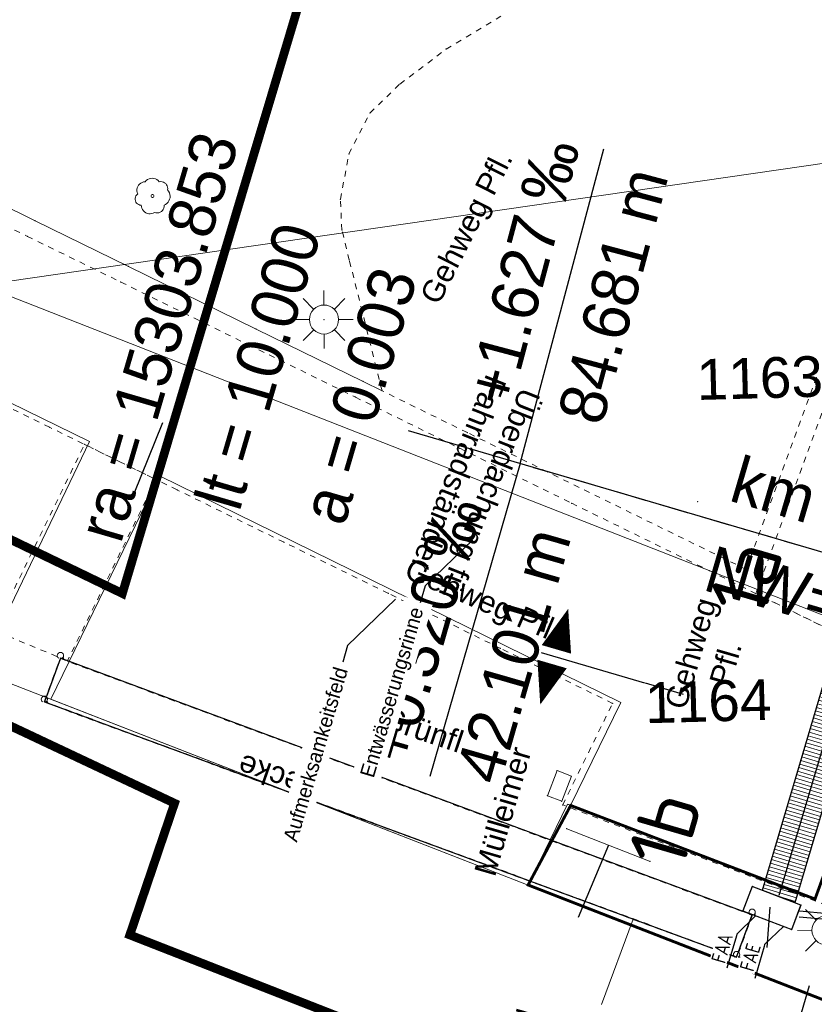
# Model space of a CAD drawing. Header units: millimetres. Extents: x -191 to 81095, y -508122 to 28741.
# Tile 89 of 255: x 4987 to 5001, y 10030 to 10047. Entities that reach past the tile are written whole.
import ezdxf
from ezdxf import colors
from ezdxf.entities.mleader import LeaderData, LeaderLine
from ezdxf.enums import TextEntityAlignment as Align
from ezdxf.math import Vec2, Vec3

# ---------------------------------------------------------------- set-up
doc = ezdxf.new("R2010")
doc.units = ezdxf.units.MM
for name, pattern in [('240620_Dorsten Achse$0$STRICHLINIE', [0.75, 0.5, -0.25]), ('ACAD_ISO10W100', [18, 12, -3, 0, -3]), ('AUSGEZOGEN', [2, 1, 1]), ('DASHED', [19.05, 12.7, -6.35]), ('Marx-Verm$0$1', [0]), ('Marx-Verm$0$15', [0]), ('Marx-Verm$0$3', [0.26, 0.11, -0.15]), ('Marx-Verm$0$4', [0.36, 0.16, -0.2]), ('STRICHPUNKTX2', [50.8, 25.4, -12.7, 0, -12.7]), ('VE22-087 DB - VST Hervest-Dorsten ALK VA2736$0$1', [0]), ('VERDECKT2', [4.7625, 3.175, -1.5875])]:
    doc.linetypes.add(name, pattern=pattern)
doc.layers.get('0').update_dxf_attribs({"color": 251})
for name, color, linetype, lineweight in [('240620_Dorsten Achse$0$EB-62273R-TS-FUSS', 250, '240620_Dorsten Achse$0$STRICHLINIE', 25), ('240620_Dorsten Achse$0$EB-62273R-TS-LIN', 250, 'Continuous', 25), ('240620_Dorsten Achse$0$EB-62273R-TS-TXT-025', 250, 'Continuous', 25), ('Marx-Verm$0$BStrasse-txt', 251, 'Marx-Verm$0$1', 25), ('Marx-Verm$0$BTopogrf', 251, 'Marx-Verm$0$1', 18), ('Marx-Verm$0$L_B-Bstg', 251, 'Marx-Verm$0$1', 18), ('Marx-Verm$0$L_BStrasse', 251, 'Marx-Verm$0$1', 18), ('Marx-Verm$0$L_BTopogrf', 251, 'Marx-Verm$0$1', 18), ('Marx-Verm$0$L_Hecke', 251, 'Marx-Verm$0$1', 18), ('Marx-Verm$0$S_B-Bstg', 251, 'Marx-Verm$0$1', 18), ('Marx-Verm$0$S_BBauwerk', 251, 'Marx-Verm$0$1', 18), ('Marx-Verm$0$S_BStrasse', 251, 'Marx-Verm$0$1', 18), ('Marx-Verm$0$S_BTopogrf', 251, 'Marx-Verm$0$1', 18), ('TTK-P-Treppe oben', 12, 'Continuous', 25), ('VE22-087 DB - VST Hervest-Dorsten ALK VA2736$0$AX_Bahnverkehr', 7, 'VE22-087 DB - VST Hervest-Dorsten ALK VA2736$0$1', 18), ('VE22-087 DB - VST Hervest-Dorsten ALK VA2736$0$AX_Flurstueck', 9, 'VE22-087 DB - VST Hervest-Dorsten ALK VA2736$0$1', 18), ('VE22-087 DB - VST Hervest-Dorsten ALK VA2736$0$AX_Platz', 7, 'VE22-087 DB - VST Hervest-Dorsten ALK VA2736$0$1', 18), ('VE22-087 DB - VST Hervest-Dorsten ALK VA2736$0$AX_Vegetationsmerkmal', 7, 'VE22-087 DB - VST Hervest-Dorsten ALK VA2736$0$1', 18)]:
    doc.layers.add(name, color=color, linetype=linetype, lineweight=lineweight)
doc.layers.add('B.E.P. KTB', color=1, linetype='DASHED', true_color=0xff0000)
for name, color, linetype in [('TTK-DB-Grenze', 110, 'AUSGEZOGEN'), ('TTK-P-Blindenleitsystem unten', 42, 'Continuous'), ('TTK-P-Entwässerung unten', 160, 'AUSGEZOGEN'), ('TTK-Schnittlinien', 3, 'Continuous'), ('TTK-Schnittlinien 100', 3, 'Continuous'), ('XREF ALK Kataster', 251, 'Continuous'), ('XREF Nachvermessung', 7, 'Continuous'), ('XYYY_61100---_Allgemeine Ausstattung', 7, 'Continuous')]:
    doc.layers.add(name, color=color, linetype=linetype)
doc.layers.add('TTK-P-Planfeststellungsgrenze 100', color=7, linetype='VERDECKT2', lineweight=50, true_color=0x000000)
doc.styles.add('240620_Dorsten Achse$0$PROVI', font='PROVI.SHX')
doc.styles.add('AKG DIN 6776', font='AKG_DIN67.TTF')
doc.styles.add('iso', font='isocpeur.ttf')
doc.styles.add('ISOCP', font='ISOCP.SHX', dxfattribs={"width": 0.9})
doc.styles.add('Marx-Verm$0$Standard', font='arial.ttf')
doc.styles.add('VE22-087 DB - VST Hervest-Dorsten ALK VA2736$0$0', font='arial.ttf')
doc.dimstyles.new('TTK', dxfattribs={"dimtxt": 2.5, "dimasz": 2.5, "dimexe": 3.5, "dimexo": 0.1, "dimgap": 1, "dimtad": 1, "dimzin": 0, "dimtxsty": 'AKG DIN 6776', "dimblk": 'OBLIQUE', "dimcen": -0.09, "dimdle": 3, "dimclrd": 256, "dimclre": 256, "dimclrt": 256, "dimadec": 3, "dimazin": 0, "dimtfac": 1, "dimtofl": 0, "dimtmove": 0, "dimatfit": 3, "dimldrblk": 'OBLIQUE', "dimfxl": 7, "dimfxlon": 1, "dimtolj": 1, "dimtzin": 0, "dimlwd": -1, "dimlwe": -1, "dimarcsym": 0})

# ---------------------------------------------------------------- blocks, each defined once
blk = doc.blocks.new('VE22-087 DB - VST Hervest-Dorsten ALK VA2736')
at = {"layer": 'VE22-087 DB - VST Hervest-Dorsten ALK VA2736$0$AX_Flurstueck', "linetype": 'VE22-087 DB - VST Hervest-Dorsten ALK VA2736$0$1', "lineweight": 13, "ltscale": 0.5}
for points in [[(4954.47, 10069.008, 0), (4954.418, 10066.257, 0), (4954.155, 10047.532, 0), (4954.151, 10046.621, 0), (4974.361, 10046.397, 0), (4976.879, 10045.932, 0), (4986.613, 10042.127, 0), (5013.134, 10045.965, 0), (5015.042, 10052.162, 0), (4985.674, 10052.474, 0), (4980.053, 10053.618, 0), (4974.387, 10056.893, 0), (4959.144, 10068.968, 0)], [(5013.134, 10045.965, 0), (4986.613, 10042.127, 0), (5002.505, 10035.892, 0), (5003.021, 10037.315, 0), (5004.886, 10036.705, 0), (5006.648, 10042.553, 0), (5007.167, 10043.447, 0), (5007.881, 10044.141, 0), (5008.721, 10044.683, 0), (5009.653, 10045.1, 0), (5013.103, 10045.869, 0)], [(4986.613, 10042.127, 0), (4980.487, 10041.232, 0), (4985.251, 10035.998, 0), (4996.006, 10031.812, 0), (4996.682, 10033.201, 0), (5000.937, 10031.57, 0), (5002.505, 10035.892, 0)]]:
    blk.add_polyline3d(points, close=True, dxfattribs=at)
for points in [[(5028.921, 10045.946, 0), (5023.592, 10046.001, 0), (5019.829, 10046.04, 0), (5014.547, 10046.094, 0), (5014.054, 10046.099, 0), (5013.134, 10045.965, 0), (5013.103, 10045.869, 0), (5009.653, 10045.1, 0), (5008.721, 10044.683, 0), (5007.881, 10044.141, 0), (5007.167, 10043.447, 0), (5006.648, 10042.553, 0), (5004.886, 10036.705, 0), (5004.415, 10035.142, 0), (5002.505, 10035.892, 0), (5000.937, 10031.57, 0), (4996.682, 10033.201, 0), (4996.006, 10031.812, 0), (5001.64, 10029.619, 0), (4996.984, 10014.411, 0), (4995.413, 10009.282, 0), (4990.717, 9993.941, 0)], [(4969.96, 9970.944, 0), (4976.72, 9984.593, 0), (4978.885, 9987.472, 0), (4981.445, 9989.864, 0), (4985.47, 9991.158, 0), (4990.717, 9993.941, 0), (4995.413, 10009.282, 0), (4996.984, 10014.411, 0), (5001.64, 10029.619, 0), (4996.006, 10031.812, 0), (4985.251, 10035.998, 0), (4982.373, 10033.908, 0), (4967.407, 10023.037, 0), (4974.966, 10012.861, 0), (4974.039, 10009.677, 0), (4972.263, 10003.721, 0), (4973.65, 10003.29, 0), (4971.391, 9995.428, 0), (4969.306, 9991.388, 0), (4967.445, 9987.782, 0), (4967.674, 9987.659, 0), (4957.352, 9968.122, 0)]]:
    blk.add_polyline3d(points, dxfattribs=at)
at = {"layer": 'VE22-087 DB - VST Hervest-Dorsten ALK VA2736$0$AX_Vegetationsmerkmal', "color": 7, "linetype": 'VE22-087 DB - VST Hervest-Dorsten ALK VA2736$0$1', "lineweight": 13, "ltscale": 0.5}
for points in [[(4976.59, 10044.475, 0), (4976.586, 10044.154, 0), (4976.536, 10040.681, 0), (4976.649, 10040.679, 0), (4985.251, 10035.998, 0), (4986.57, 10035.485, 0), (4988.469, 10039.437, 0), (4983.805, 10041.717, 0), (4980.876, 10043.149, 0), (4979.133, 10044.001, 0), (4978.519, 10044.252, 0), (4977.54, 10044.389, 0)], [(4989.674, 10038.846, 0), (4987.802, 10035.005, 0), (4996.006, 10031.812, 0), (4996.682, 10033.201, 0), (4996.738, 10033.179, 0), (4997.601, 10034.951, 0)]]:
    blk.add_polyline3d(points, close=True, dxfattribs=at)
at = {"layer": 'VE22-087 DB - VST Hervest-Dorsten ALK VA2736$0$AX_Flurstueck', "char_height": 0.7, "attachment_point": 2, "rotation": 1.5895, "style": 'VE22-087 DB - VST Hervest-Dorsten ALK VA2736$0$0', "bg_fill": 3, "box_fill_scale": 1, "bg_fill_color": 256, "bg_fill_transparency": 0}
for s, insert in [('1163', (4999.978, 10040.881)), ('1164', (4999.093, 10035.323))]:
    blk.add_mtext(s, dxfattribs=dict(at, insert=insert))
at = {"layer": 'VE22-087 DB - VST Hervest-Dorsten ALK VA2736$0$AX_Bahnverkehr', "color": 253, "linetype": 'VE22-087 DB - VST Hervest-Dorsten ALK VA2736$0$1', "lineweight": 13, "ltscale": 0.5, "true_color": 0x999999}
blk.add_polyline3d([(5021.592, 10020.383, 0), (5025.631, 10034.472, 0), (5028.921, 10045.946, 0), (5023.592, 10046.001, 0), (5019.829, 10046.04, 0), (5014.547, 10046.094, 0), (5014.054, 10046.099, 0), (5013.134, 10045.965, 0), (5013.103, 10045.869, 0), (5009.653, 10045.1, 0), (5008.721, 10044.683, 0), (5007.881, 10044.141, 0), (5007.167, 10043.447, 0), (5006.648, 10042.553, 0), (5004.886, 10036.705, 0), (5003.021, 10037.315, 0), (5002.505, 10035.892, 0), (5000.937, 10031.57, 0), (4996.682, 10033.201, 0), (4996.006, 10031.812, 0), (5001.64, 10029.619, 0), (5002.092, 10031.19, 0), (5007.085, 10029.551, 0)], dxfattribs=at)
at = {"layer": 'VE22-087 DB - VST Hervest-Dorsten ALK VA2736$0$AX_Platz', "color": 254, "linetype": 'VE22-087 DB - VST Hervest-Dorsten ALK VA2736$0$1', "lineweight": 13, "ltscale": 0.5, "true_color": 0xd9ffd9}
blk.add_polyline3d([(4954.155, 10047.532, 0), (4954.151, 10046.621, 0), (4954.141, 10044.531, 0), (4957.887, 10044.466, 0), (4977.823, 10044.134, 0), (4980.487, 10041.232, 0), (4985.251, 10035.998, 0), (4996.006, 10031.812, 0), (4996.682, 10033.201, 0), (5000.937, 10031.57, 0), (5002.505, 10035.892, 0), (5003.021, 10037.315, 0), (5004.886, 10036.705, 0), (5006.648, 10042.553, 0), (5007.167, 10043.447, 0), (5007.881, 10044.141, 0), (5008.721, 10044.683, 0), (5009.653, 10045.1, 0), (5013.103, 10045.869, 0), (5013.134, 10045.965, 0), (5015.042, 10052.162, 0)], dxfattribs=at)
blk = doc.blocks.new('_OBLIQUE')
at = {"color": 0, "linetype": 'ByBlock'}
blk.add_line((-0.5, -0.5), (0.5, 0.5), dxfattribs=at)
blk = doc.blocks.new('*D1314')
at = {"layer": 'DEFPOINTS', "color": 0}
for p in [(5001.472, 10032.222), (5000.639, 10029.407), (5007.222, 10028.289)]:
    blk.add_point(p, dxfattribs=at)
at = {"layer": 'TTK-P-Treppe oben'}
for p, q in [((5000.838, 10030.078), (5000.54, 10029.071)), ((5007.284, 10027.441), (5000.352, 10029.492)), ((5007.194, 10028.198), (5006.897, 10027.191))]:
    blk.add_line(p, q, dxfattribs=at)
at = {"layer": 'TTK-P-Treppe oben', "xscale": 0.25, "yscale": 0.25, "zscale": 0.25}
for p, rotation in [((5000.639, 10029.407), 163.5187373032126), ((5006.996, 10027.526), 343.5187373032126)]:
    blk.add_blockref('_OBLIQUE', p, dxfattribs=dict(at, rotation=rotation))
at = {"layer": 'TTK-P-Treppe oben', "insert": (5003.748, 10028.233), "char_height": 0.25, "attachment_point": 5, "rotation": 163.5187, "style": 'AKG DIN 6776'}
blk.add_mtext('\\A1;6,63', dxfattribs=at)
blk = doc.blocks.new('_None')
blk = doc.blocks.new('Marx-Verm$0$1')
at = {"color": 0}
blk.add_circle((0, 0), 0.5, dxfattribs=at)
blk.add_point((0, 0), dxfattribs=at)
blk = doc.blocks.new('Marx-Verm$0$103')
at = {"color": 0, "linetype": 'Marx-Verm$0$1', "ltscale": 0.2, "flags": 128}
for points in [[(-0.18, 0.18), (-0.36, 0.36)], [(0, 0.25), (0, 0.5)], [(0.18, 0.18), (0.36, 0.36)], [(-0.25, 0), (-0.5, 0)], [(0.25, 0), (0.5, 0)], [(-0.18, -0.18), (-0.36, -0.36)], [(0, -0.25), (0, -0.5)], [(0.188, -0.18), (0.36, -0.36)]]:
    blk.add_lwpolyline(points, dxfattribs=at)
at = {"color": 0, "xscale": 0.5, "yscale": 0.5, "zscale": 0.5}
blk.add_blockref('Marx-Verm$0$1', (0, 0), dxfattribs=at)
blk = doc.blocks.new('Marx-Verm$0$SYMB1123')
at = {"color": 0, "linetype": 'Marx-Verm$0$1', "ltscale": 0.2, "flags": 128}
for points in [[(0.19647, 0.40921), (0.23576, 0.41346), (0.27513, 0.4099), (0.31303, 0.39867), (0.34797, 0.3802), (0.3786, 0.35522), (0.40372, 0.3247), (0.42235, 0.28984), (0.43375, 0.252), (0.43749, 0.21265), (0.43341, 0.17333), (0.46256, 0.1354), (0.48458, 0.09294), (0.49879, 0.04726), (0.50475, -0.0002), (0.50226, -0.04798), (0.49141, -0.09457), (0.47254, -0.13852), (0.44622, -0.17847), (0.41329, -0.21317), (0.37477, -0.24153), (0.33186, -0.26268), (0.33273, -0.30376), (0.32507, -0.34414), (0.30922, -0.38205), (0.28586, -0.41586), (0.256, -0.4441), (0.22095, -0.46554), (0.18222, -0.47926), (0.14148, -0.48467), (0.10051, -0.48153), (0.06107, -0.46997), (0.02195, -0.49094), (-0.02029, -0.50459), (-0.06428, -0.51048), (-0.10863, -0.50841), (-0.15188, -0.49846), (-0.19267, -0.48095), (-0.22968, -0.45643), (-0.26171, -0.4257), (-0.28773, -0.38974), (-0.30692, -0.34971), (-0.31865, -0.3069), (-0.32255, -0.26268), (-0.35941, -0.25854), (-0.39461, -0.24682), (-0.42659, -0.22803), (-0.45397, -0.203), (-0.47553, -0.17281), (-0.49034, -0.1388), (-0.49775, -0.10245), (-0.49742, -0.06535), (-0.48939, -0.02914), (-0.47399, 0.00461), (-0.4519, 0.03441), (-0.4241, 0.05897), (-0.43881, 0.10042), (-0.44595, 0.14382), (-0.44529, 0.1878), (-0.43685, 0.23097), (-0.4209, 0.27196), (-0.39794, 0.30947), (-0.36869, 0.34233), (-0.33409, 0.36948), (-0.29523, 0.39008), (-0.25333, 0.40346), (-0.20972, 0.40921), (-0.17816, 0.44408), (-0.14072, 0.47252), (-0.09866, 0.49357), (-0.05345, 0.50649), (-0.00662, 0.51085), (0.0402, 0.50649), (0.08541, 0.49357), (0.12747, 0.47252), (0.16492, 0.44408)], [(0.04, 0), (0.03604, 0.01735), (0.02494, 0.03127), (0.0089, 0.039), (-0.0089, 0.039), (-0.02494, 0.03127), (-0.03604, 0.01735), (-0.04, 0), (-0.03604, -0.01735), (-0.02494, -0.03127), (-0.0089, -0.039), (0.0089, -0.039), (0.02494, -0.03127), (0.03604, -0.01735)]]:
    blk.add_lwpolyline(points, close=True, dxfattribs=at)
blk = doc.blocks.new('Marx-Verm$0$99')
at = {"color": 0}
blk.add_point((0, 0), dxfattribs=at)
blk = doc.blocks.new('Marx-Verm$0$83')
at = {"color": 0}
blk.add_line((0.1415, 0), (0.3, 0), dxfattribs=at)
blk.add_arc((0, 0.23), 0.27, 301.6006, 236.0006, dxfattribs=at)
blk = doc.blocks.new('Marx-Verm')
at = {"layer": 'Marx-Verm$0$BStrasse-txt', "ltscale": 0.2, "flags": 128}
for points, elevation in [([(2567413.356, 5726893.169), (2567413.829, 5726894.397)], 30.87), ([(2567421.583, 5726887.23), (2567421.076, 5726885.979)], 30.902), ([(2567424.372, 5726886.196), (2567424.329, 5726885.504)], 30.951)]:
    blk.add_lwpolyline(points, dxfattribs=dict(at, elevation=elevation))
at = {"layer": 'Marx-Verm$0$BTopogrf', "linetype": 'Marx-Verm$0$4', "lineweight": 25, "ltscale": 0.2}
for p, q in [((2567412.124, 5726890.32, 30.77), (2567411.857, 5726889.566, 30.77)), ((2567424.068, 5726886.061, 30.852), (2567412.124, 5726890.32, 30.77)), ((2567411.857, 5726889.566, 30.77), (2567423.809, 5726885.331, 30.838)), ((2567423.809, 5726885.331, 30.838), (2567424.068, 5726886.061, 30.852))]:
    blk.add_line(p, q, dxfattribs=at)
at = {"layer": 'Marx-Verm$0$L_B-Bstg', "ltscale": 0.2}
for p, q in [((2567420.683, 5726888.499, 30.886), (2567420.522, 5726888.065, 30.886)), ((2567420.931, 5726888.406, 30.886), (2567420.683, 5726888.499, 30.886)), ((2567420.771, 5726887.973, 30.886), (2567420.931, 5726888.406, 30.886)), ((2567420.522, 5726888.065, 30.886), (2567420.771, 5726887.973, 30.886)), ((2567422.301, 5726886.958, 30.863), (2567420.864, 5726887.502, 30.902))]:
    blk.add_line(p, q, dxfattribs=at)
at = {"layer": 'Marx-Verm$0$L_B-Bstg', "color": 4, "ltscale": 0.2}
for p, q in [((2567423.907, 5726886.128, 30.951), (2567424.062, 5726886.55, 30.951)), ((2567424.062, 5726886.55, 30.951), (2567424.907, 5726886.241, 30.951)), ((2567424.907, 5726886.241, 30.951), (2567424.753, 5726885.819, 30.951)), ((2567424.753, 5726885.819, 30.951), (2567423.907, 5726886.128, 30.951))]:
    blk.add_line(p, q, dxfattribs=at)
at = {"layer": 'Marx-Verm$0$L_BStrasse', "linetype": 'Marx-Verm$0$3', "ltscale": 0.2}
for p, q in [((2567418.617, 5726900.879, 30.659), (2567419.57, 5726901.469, 30.688)), ((2567417.829, 5726900.268, 30.641), (2567418.617, 5726900.879, 30.659)), ((2567417.324, 5726899.764, 30.628), (2567417.829, 5726900.268, 30.641)), ((2567416.97, 5726899.054, 30.633), (2567417.324, 5726899.764, 30.628)), ((2567416.832, 5726898.273, 30.438), (2567416.97, 5726899.054, 30.633)), ((2567409.796, 5726898.358, 30.586), (2567411.463, 5726897.567, 30.607)), ((2567416.866, 5726897.744, 30.641), (2567416.832, 5726898.273, 30.438)), ((2567417, 5726897.231, 30.644), (2567416.866, 5726897.744, 30.641)), ((2567411.463, 5726897.567, 30.607), (2567413.078, 5726896.801, 30.63)), ((2567417.591, 5726894.99, 30.761), (2567417, 5726897.231, 30.644)), ((2567413.078, 5726896.801, 30.63), (2567415.285, 5726895.753, 30.654)), ((2567415.285, 5726895.753, 30.654), (2567417.134, 5726894.875, 30.678)), ((2567425.055, 5726895.319, 30.859), (2567423.889, 5726892.001, 30.88)), ((2567424.062, 5726891.588, 30.88), (2567425.34, 5726895.223, 30.859)), ((2567411.886, 5726894.289, 30.717), (2567410.271, 5726895.055, 30.713)), ((2567419.067, 5726894.29, 30.789), (2567417.591, 5726894.99, 30.761)), ((2567417.134, 5726894.875, 30.678), (2567418.938, 5726894.019, 30.716)), ((2567414.093, 5726893.241, 30.747), (2567411.886, 5726894.289, 30.717)), ((2567423.889, 5726892.001, 30.88), (2567419.067, 5726894.29, 30.789)), ((2567410.976, 5726890.786, 30.77), (2567412.491, 5726894.002, 30.725)), ((2567412.491, 5726894.002, 30.725), (2567413.726, 5726893.416, 30.742)), ((2567418.938, 5726894.019, 30.716), (2567420.876, 5726893.099, 30.773)), ((2567413.726, 5726893.416, 30.742), (2567412.246, 5726890.277, 30.794)), ((2567415.942, 5726892.364, 30.763), (2567414.093, 5726893.241, 30.747)), ((2567420.876, 5726893.099, 30.773), (2567423.253, 5726891.971, 30.877)), ((2567417.746, 5726891.508, 30.804), (2567415.942, 5726892.364, 30.763)), ((2567423.253, 5726891.971, 30.877), (2567425.556, 5726890.878, 30.88)), ((2567425.556, 5726890.878, 30.88), (2567424.062, 5726891.588, 30.88)), ((2567419.684, 5726890.588, 30.816), (2567417.746, 5726891.508, 30.804)), ((2567412.246, 5726890.277, 30.794), (2567410.976, 5726890.786, 30.77)), ((2567421.622, 5726889.668, 30.88), (2567419.684, 5726890.588, 30.816)), ((2567420.788, 5726887.911, 30.894), (2567421.622, 5726889.668, 30.88)), ((2567423.651, 5726886.863, 30.925), (2567420.788, 5726887.911, 30.894)), ((2567426.285, 5726885.898, 30.825), (2567423.651, 5726886.863, 30.925))]:
    blk.add_line(p, q, dxfattribs=at)
at = {"layer": 'Marx-Verm$0$L_BStrasse', "ltscale": 0.2}
for p, q in [((2567409.925, 5726898.629, 30.617), (2567411.591, 5726897.838, 30.648)), ((2567411.591, 5726897.838, 30.648), (2567413.206, 5726897.071, 30.679)), ((2567413.206, 5726897.071, 30.679), (2567415.414, 5726896.024, 30.72)), ((2567415.414, 5726896.024, 30.72), (2567417.263, 5726895.146, 30.755)), ((2567417.263, 5726895.146, 30.755), (2567417.591, 5726894.99, 30.761))]:
    blk.add_line(p, q, dxfattribs=at)
at = {"layer": 'Marx-Verm$0$L_BTopogrf', "linetype": 'Marx-Verm$0$15', "ltscale": 0.2}
for p, q in [((2567412.124, 5726890.32, 30.77), (2567412.124, 5726890.32, 32.765)), ((2567411.857, 5726889.566, 30.77), (2567411.857, 5726889.566, 32.765)), ((2567424.068, 5726886.061, 30.852), (2567424.068, 5726886.061, 32.765)), ((2567423.809, 5726885.331, 30.838), (2567423.809, 5726885.331, 32.765))]:
    blk.add_line(p, q, dxfattribs=at)
at = {"layer": 'Marx-Verm$0$L_BTopogrf', "linetype": 'Marx-Verm$0$1', "ltscale": 0.2}
blk.add_line((2567421.498, 5726884.485, 30.764), (2567422.022, 5726885.964, 30.837), dxfattribs=at)
at = {"layer": 'Marx-Verm$0$L_Hecke', "linetype": 'Marx-Verm$0$15', "lineweight": 25, "ltscale": 0.2}
for p, q in [((2567412.124, 5726890.32, 32.765), (2567411.857, 5726889.566, 32.765)), ((2567424.068, 5726886.061, 32.765), (2567412.124, 5726890.32, 32.765)), ((2567411.857, 5726889.566, 32.765), (2567423.809, 5726885.331, 32.765)), ((2567423.809, 5726885.331, 32.765), (2567424.068, 5726886.061, 32.765))]:
    blk.add_line(p, q, dxfattribs=at)
at = {"layer": 'Marx-Verm$0$L_Hecke', "linetype": 'Marx-Verm$0$4', "lineweight": 25, "ltscale": 0.2}
for p, q in [((2567411.857, 5726889.566, 32.765), (2567412.124, 5726890.32, 32.765)), ((2567412.124, 5726890.32, 32.765), (2567424.068, 5726886.061, 32.765)), ((2567423.809, 5726885.331, 32.765), (2567411.857, 5726889.566, 32.765)), ((2567423.809, 5726885.331, 32.765), (2567424.068, 5726886.061, 32.765)), ((2567424.068, 5726886.061, 32.765), (2567423.809, 5726885.331, 32.765))]:
    blk.add_line(p, q, dxfattribs=at)
at = {"layer": 'Marx-Verm$0$S_B-Bstg'}
for p, xscale, yscale, zscale, rotation in [((2567420.683, 5726888.499, 30.886), 0.2999999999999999, 0.2999999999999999, 0.2999999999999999, 0.7647501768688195), ((2567420.931, 5726888.406, 30.886), 0.3, 0.3, 0.3, 0.7647501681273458), ((2567420.522, 5726888.065, 30.886), 0.3000000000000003, 0.3000000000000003, 0.3000000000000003, 0.7647501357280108), ((2567420.771, 5726887.973, 30.886), 0.3, 0.3, 0.3, 0.7647501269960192), ((2567420.864, 5726887.502, 30.902), 0.2, 0.2, 0.2, 0.7647500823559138), ((2567422.301, 5726886.958, 30.863), 0.2, 0.2, 0.2, 0.7647500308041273), ((2567424.062, 5726886.55, 30.951), 0.2, 0.2, 0.2, 0.7647499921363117), ((2567424.907, 5726886.241, 30.951), 0.2, 0.2, 0.2, 0.7647499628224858), ((2567423.907, 5726886.128, 30.951), 0.2, 0.2, 0.2, 0.7647499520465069), ((2567424.753, 5726885.819, 30.951), 0.2000000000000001, 0.2000000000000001, 0.2000000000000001, 0.7647499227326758)]:
    blk.add_blockref('Marx-Verm$0$99', p, dxfattribs=dict(at, xscale=xscale, yscale=yscale, zscale=zscale, rotation=rotation))
at = {"layer": 'Marx-Verm$0$S_BBauwerk', "xscale": 0.2, "yscale": 0.2, "zscale": 0.2, "rotation": 0.7647506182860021}
blk.add_blockref('Marx-Verm$0$99', (2567423.041, 5726893.153, 33.496), dxfattribs=at)
at = {"layer": 'Marx-Verm$0$S_BStrasse'}
for p, xscale, yscale, zscale, rotation in [((2567418.617, 5726900.879, 30.659), 0.2, 0.2, 0.2, 0.7647513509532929), ((2567417.829, 5726900.268, 30.641), 0.2, 0.2, 0.2, 0.7647512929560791), ((2567417.324, 5726899.764, 30.628), 0.2, 0.2, 0.2, 0.7647512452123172), ((2567416.97, 5726899.054, 30.633), 0.2, 0.2, 0.2, 0.7647511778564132), ((2567416.832, 5726898.273, 30.438), 0.2, 0.2, 0.2, 0.764751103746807), ((2567411.591, 5726897.838, 30.648), 0.2, 0.2, 0.2, 0.7647510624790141), ((2567416.866, 5726897.744, 30.641), 0.1999999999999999, 0.1999999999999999, 0.1999999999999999, 0.7647510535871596), ((2567411.463, 5726897.567, 30.607), 0.2, 0.2, 0.2, 0.7647510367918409), ((2567417, 5726897.231, 30.644), 0.2000000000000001, 0.2000000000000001, 0.2000000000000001, 0.7647510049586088), ((2567413.206, 5726897.071, 30.679), 0.2, 0.2, 0.2, 0.7647509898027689), ((2567413.078, 5726896.801, 30.63), 0.2000000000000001, 0.2000000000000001, 0.2000000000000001, 0.7647509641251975), ((2567415.414, 5726896.024, 30.72), 0.2000000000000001, 0.2000000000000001, 0.2000000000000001, 0.7647508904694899), ((2567415.285, 5726895.753, 30.654), 0.2, 0.2, 0.2, 0.7647508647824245), ((2567417.263, 5726895.146, 30.755), 0.2, 0.2, 0.2, 0.7647508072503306), ((2567417.591, 5726894.99, 30.761), 0.2000000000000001, 0.2000000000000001, 0.2000000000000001, 0.7647507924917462), ((2567417.134, 5726894.875, 30.678), 0.2, 0.2, 0.2, 0.7647507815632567), ((2567411.886, 5726894.289, 30.717), 0.2, 0.2, 0.2, 0.7647507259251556), ((2567419.067, 5726894.29, 30.789), 0.2, 0.2, 0.2, 0.7647507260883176), ((2567412.491, 5726894.002, 30.725), 0.2, 0.2, 0.2, 0.7647506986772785), ((2567418.938, 5726894.019, 30.716), 0.2, 0.2, 0.2, 0.7647507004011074), ((2567413.726, 5726893.416, 30.742), 0.2, 0.2, 0.2, 0.764750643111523), ((2567414.093, 5726893.241, 30.747), 0.2000000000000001, 0.2000000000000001, 0.2000000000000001, 0.7647506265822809), ((2567420.876, 5726893.099, 30.773), 0.1999999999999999, 0.1999999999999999, 0.1999999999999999, 0.7647506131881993), ((2567415.942, 5726892.364, 30.763), 0.2, 0.2, 0.2, 0.7647505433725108), ((2567423.253, 5726891.971, 30.877), 0.2, 0.2, 0.2, 0.7647505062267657), ((2567423.889, 5726892.001, 30.88), 0.2000000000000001, 0.2000000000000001, 0.2000000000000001, 0.7647505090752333), ((2567424.062, 5726891.588, 30.88), 0.2, 0.2, 0.2, 0.7647504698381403), ((2567417.746, 5726891.508, 30.804), 0.1999999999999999, 0.1999999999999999, 0.1999999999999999, 0.7647504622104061), ((2567419.684, 5726890.588, 30.816), 0.2, 0.2, 0.2, 0.7647503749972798), ((2567412.246, 5726890.277, 30.794), 0.2, 0.2, 0.2, 0.7647503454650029), ((2567421.622, 5726889.668, 30.88), 0.2, 0.2, 0.2, 0.7647502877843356), ((2567420.788, 5726887.911, 30.894), 0.2, 0.2, 0.2, 0.764750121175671), ((2567423.651, 5726886.863, 30.925), 0.2, 0.2, 0.2, 0.7647500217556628)]:
    blk.add_blockref('Marx-Verm$0$99', p, dxfattribs=dict(at, xscale=xscale, yscale=yscale, zscale=zscale, rotation=rotation))
for p, rotation in [((2567416.578, 5726896.202, 30.735), 0.7647509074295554), ((2567425.348, 5726885.813, 30.832), 0.7647499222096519)]:
    blk.add_blockref('Marx-Verm$0$103', p, dxfattribs=dict(at, rotation=rotation))
at = {"layer": 'Marx-Verm$0$S_BTopogrf'}
for name, p, xscale, yscale, zscale, rotation in [('Marx-Verm$0$SYMB1123', (2567413.603, 5726898.288, 30.661), 0.5999999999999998, 0.5999999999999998, 0.5999999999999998, 0.7647511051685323), ('Marx-Verm$0$83', (2567412.124, 5726890.32, 32.765), 0.2, 0.2, 0.2, 0.7647503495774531), ('Marx-Verm$0$83', (2567412.124, 5726890.32, 30.77), 0.2, 0.2, 0.2, 0.7647503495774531), ('Marx-Verm$0$83', (2567411.857, 5726889.566, 32.765), 0.2, 0.2, 0.2, 0.7647502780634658), ('Marx-Verm$0$83', (2567411.857, 5726889.566, 30.77), 0.2, 0.2, 0.2, 0.7647502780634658), ('Marx-Verm$0$83', (2567424.068, 5726886.061, 32.765), 0.2, 0.2, 0.2, 0.764749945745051), ('Marx-Verm$0$83', (2567424.068, 5726886.061, 30.852), 0.2, 0.2, 0.2, 0.764749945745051), ('Marx-Verm$0$99', (2567422.022, 5726885.964, 30.837), 0.2, 0.2, 0.2, 0.7647499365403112), ('Marx-Verm$0$83', (2567423.809, 5726885.331, 32.765), 0.2, 0.2, 0.2, 0.7647498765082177), ('Marx-Verm$0$83', (2567423.809, 5726885.331, 30.838), 0.2, 0.2, 0.2, 0.7647498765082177)]:
    blk.add_blockref(name, p, dxfattribs=dict(at, xscale=xscale, yscale=yscale, zscale=zscale, rotation=rotation))
at = {"layer": 'Marx-Verm$0$BStrasse-txt', "char_height": 0.375, "attachment_point": 1, "style": 'Marx-Verm$0$Standard'}
for s, insert, rotation in [('Gehweg Pfl.', (2567418.208, 5726896.624, 30.87), 63.995), ('Überdachung für\\PFahrradständer', (2567420.32, 5726894.963, 30.78), 249.1261), ('Gehweg Pfl.', (2567418.135, 5726892.14, 30.87), 337.3264), ('\\pxqc;Gehweg\\PPfl.', (2567422.512, 5726889.655, 30.87), 74.5699), ('Grünfl.', (2567417.743, 5726889.572, 30.3), 342.2322), ('Mülleimer', (2567419.276, 5726886.743, 30.88), 74.5699), ('Hecke', (2567416.569, 5726887.892, 32.705), 161.5015), ('Infotafel', (2567419.574, 5726882.628, 30.902), 74.5699)]:
    blk.add_mtext(s, dxfattribs=dict(at, insert=insert, rotation=rotation))

msp = doc.modelspace()

# ---------------------------------------------------------------- block references
at = {"layer": 'XREF ALK Kataster', "color": 251}
msp.add_blockref('VE22-087 DB - VST Hervest-Dorsten ALK VA2736', (0, 0), dxfattribs=at)

# ---------------------------------------------------------------- next in the draw order: hatches: boundary and pattern name
at = {"layer": 'TTK-P-Blindenleitsystem unten', "lineweight": 0, "ltscale": 5}
h = msp.add_hatch(dxfattribs=at)
h.set_pattern_fill('ANSI31', color=251, scale=0.02, angle=45)
h.set_pattern_definition([(163.51874, (5019.66355, 10026.22203), (-0.01801506, -0.06089095), [])])
h.paths.add_polyline_path([(5000.034, 10031.723), (5000.596, 10031.509), (5001.991, 10036.225), (5001.416, 10036.395)])

# ---------------------------------------------------------------- next in the draw order: linework, layer by layer
at = {"layer": '240620_Dorsten Achse$0$EB-62273R-TS-FUSS', "color": 251, "flags": 128}
msp.add_lwpolyline([(5013.14, 10033.99), (4995.868, 10039.058), (4995.868, 10039.058), (4995.868, 10039.058)], dxfattribs=at)
at = {"layer": '240620_Dorsten Achse$0$EB-62273R-TS-LIN', "color": 251}
for p, q in [((4995.868, 10039.058), (4997.307, 10044.47)), ((5007.383, 10035.679), (4993.949, 10039.621)), ((4995.868, 10039.058), (4994.318, 10033.676))]:
    msp.add_line(p, q, dxfattribs=at)
at = {"layer": 'B.E.P. KTB', "color": 4, "ltscale": 0.3, "elevation": 30.951}
for points in [[(5000.672, 10031.368), (5001.158, 10031.324), (5001.716, 10031.899), (5002.721, 10035.331), (5004.286, 10036.809)], [(5000.663, 10031.268), (5001.197, 10031.22), (5001.805, 10031.847), (5002.809, 10035.277), (5004.394, 10036.774)]]:
    msp.add_lwpolyline(points, dxfattribs=at)
at = {"layer": 'TTK-DB-Grenze', "color": 251, "const_width": 0.05}
msp.add_lwpolyline([(5042.846, 10045.804), (5013.851, 10046.122), (5009.654, 10045.102), (5007.169, 10043.449), (5006.72, 10042.514), (5004.604, 10036.158), (5002.764, 10036.604), (5000.938, 10031.571), (4996.739, 10033.18), (4996.007, 10031.813), (5001.641, 10029.62), (4990.718, 9993.94), (4984.092, 9990.71), (4981.017, 9989.392), (4978.885, 9987.471), (4976.72, 9984.592), (4969.959, 9970.942), (4968.003, 9943.264), (4963.962, 9931.127), (4950.021, 9850.135), (4938.687, 9799.641, 0.535789), (4943.835, 9790.959), (4974.558, 9795.909)], format="xyb", dxfattribs=at)
at = {"layer": 'TTK-P-Blindenleitsystem unten', "color": 251}
for p, q in [((5000.034, 10031.723, 30.805), (5001.416, 10036.395)), ((5000.322, 10031.638, 30.805), (5001.704, 10036.31)), ((5000.596, 10031.509, 31.096), (5001.991, 10036.225)), ((5000.034, 10031.723, 30.805), (5000.596, 10031.509, 31.096))]:
    msp.add_line(p, q, dxfattribs=at)
at = {"layer": 'TTK-P-Planfeststellungsgrenze 100', "color": 251, "ltscale": 2, "const_width": 0.15, "flags": 128}
msp.add_lwpolyline([(4968.094, 9794.463), (4968.094, 9794.463), (4973.036, 9813.205), (5011.093, 9926.649), (5036.611, 10010.672), (5046.106, 10041.346), (5049.146, 10040.049), (5053.692, 10040.845), (5057.785, 10049.418), (5068.793, 10053.109), (5111.953, 10052.501), (5130.957, 10053.343), (5140.45, 10034.472), (5155.641, 10043.774), (5148.26, 10059.136), (5175.542, 10069.356), (5165.909, 10097.601), (5148.226, 10095.355), (5135.588, 10095.855), (5135.559, 10098.457), (5128.48, 10098.382), (5128.34, 10093.819), (5110.716, 10089.986), (5085.478, 10089.418), (5085.012, 10094.318), (5077.205, 10093.731), (5061.748, 10061.335), (5017.113, 10061.358), (5015.555, 10055.788), (5008.307, 10055.769), (5008.349, 10050.615), (4997.136, 10050.503), (4997.215, 10047.316), (4994.03, 10047.268), (4992.305, 10047.753), (4989.034, 10036.825), (4980.865, 10040.773), (4979.48, 10038.145), (4989.931, 10033.218), (4989.162, 10030.954), (4996.608, 10028.038), (4994.671, 10024.295), (4995.634, 10021.526), (4996.282, 10020.129), (4996.599, 10018.566), (4997.624, 10018.205), (4990.303, 9994.294), (4983.884, 9991.165), (4980.744, 9989.818), (4978.515, 9987.81), (4976.292, 9984.855), (4969.467, 9971.076), (4967.508, 9943.363), (4963.475, 9931.249), (4949.53, 9850.232), (4938.211, 9799.805, 0.535585), (4943.863, 9790.457)], format="xyb", close=True, dxfattribs=at)
at = {"layer": 'TTK-Schnittlinien 100', "color": 251, "linetype": 'ACAD_ISO10W100', "ltscale": 0.5}
msp.add_line((4998.679, 10035.089), (4996.236, 10035.802), dxfattribs=at)
at = {"layer": 'TTK-Schnittlinien 100', "color": 251, "linetype": 'ByBlock', "ltscale": 0.03}
for points in [[(4996.493, 10035.864, 0.525, 0, 0), (4996.696, 10036.561, 0, 0, 0)], [(4996.419, 10035.612, 0.525, 0, 0), (4996.216, 10034.915, 0, 0, 0)]]:
    msp.add_lwpolyline(points, format="xyseb", dxfattribs=at)

# ---------------------------------------------------------------- next in the draw order: block references
at = {"layer": 'XREF Nachvermessung', "color": 251, "rotation": 359.2603692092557}
msp.add_blockref('Marx-Verm', (-2636136.569, -5683235.662), dxfattribs=at)

# ---------------------------------------------------------------- next in the draw order: texts
at = {"layer": '240620_Dorsten Achse$0$EB-62273R-TS-TXT-025', "color": 251, "style": '240620_Dorsten Achse$0$PROVI'}
for s, p in [('ra = 15303.853', (4990.024, 10041.129)), ('lt = 10.000', (4991.751, 10040.622)), ('a = 0.003', (4993.478, 10040.116))]:
    msp.add_text(s, height=0.8, rotation=73.6493, dxfattribs=at).set_placement(p, align=Align.CENTER)
for s, rotation, p in [('+1.627 ‰', 75.1135, (4995.917, 10042.356)), ('84.681 m', 75.1135, (4997.463, 10041.945)), ('+0.320 ‰', 73.9374, (4994.214, 10036.204)), ('42.101 m', 73.9374, (4995.751, 10035.761))]:
    msp.add_text(s, height=0.8, rotation=rotation, dxfattribs=at).set_placement(p, align=Align.MIDDLE_CENTER)
msp.add_text('km 24,8+14,058', height=0.8, rotation=343.6493, dxfattribs=at).set_placement((4999.435, 10038.428))
msp.add_text('NW=36.592', height=0.8, rotation=343.6493, dxfattribs=at).set_placement((4999.21, 10037.66), align=Align.TOP_LEFT)
at = {"layer": 'TTK-Schnittlinien', "color": 251, "linetype": 'STRICHPUNKTX2', "ltscale": 0.03, "style": 'iso'}
for s, p in [('1a', (5000.061, 10036.388)), ('1b', (4998.663, 10032.039))]:
    msp.add_text(s, height=1, rotation=73.7199, dxfattribs=at).set_placement(p)

# ---------------------------------------------------------------- next in the draw order: dimensions: what is measured, and where the dimension line sits
at = {"layer": 'TTK-P-Treppe oben', "color": 251}
dim = msp.add_linear_dim(base=(5000.639, 10029.407), p1=(5007.222, 10028.289), p2=(5001.472, 10032.222), angle=163.5187, dimstyle='TTK', override={"dimscale": 0, "dimdec": 2}, dxfattribs=at)
dim.commit()
dim.dimension.update_dxf_attribs({"geometry": '*D1314', "text_midpoint": (5003.748, 10028.233)})

# ---------------------------------------------------------------- next in the draw order: leaders
at = {"layer": 'TTK-P-Entwässerung unten', "color": 251}
ml = msp.add_multileader_mtext('Standard', dxfattribs=at)
ml.set_content('\\A1;Entwässerungsrinne', color=162, style='AKG DIN 6776')
ml.set_leader_properties(color=251)
ml.set_arrow_properties(name='NONE')
ml.build(insert=Vec2(0, 0))
ml.multileader.update_dxf_attribs({"dogleg_length": 3, "arrow_head_size": 0.3, "scale": 0.1})
ctx = ml.context
ctx.base_point, ctx.scale, ctx.char_height, ctx.arrow_head_size, ctx.landing_gap_size, ctx.plane_origin, ctx.plane_x_axis, ctx.plane_y_axis = Vec3(4993.405, 10034.134), 0.1, 0.25, 0.3, 0.1, Vec3(4995.059, 10037.749), Vec3(0.283702, 0.958913), Vec3(-0.958913, 0.283702)
ctx.text_align_type = 2
notes = []
notes.append((ctx, [(0, (1, 1, 0), (4994.239, 10036.954), (-0.283702, -0.958913), 0.3, [(0, [(4995.059, 10037.749)], 0, [])])]))
ctx.mtext.insert, ctx.mtext.text_direction, ctx.mtext.rotation, ctx.mtext.alignment, ctx.mtext.flow_direction = Vec3(4993.971, 10036.616), Vec3(0.283702, 0.958913), 1.283144, 3, 5
ctx.mtext.has_bg_fill, ctx.mtext.bg_color, ctx.mtext.bg_scale_factor, ctx.mtext.bg_transparency, ctx.mtext.use_window_bg_color = 1, -1027028792, 1.5, 0, 1
at = {"layer": 'XYYY_61100---_Allgemeine Ausstattung', "color": 10}
ml = msp.add_multileader_mtext('Standard', dxfattribs=at)
ml.set_content('FAA', color=256, style='ISOCP')
ml.set_leader_properties()
ml.set_arrow_properties(name='NONE')
ml.build(insert=Vec2(0, 0))
ml.multileader.update_dxf_attribs({"text_left_attachment_type": 5, "text_right_attachment_type": 5, "dogleg_length": 0.0313, "arrow_head_size": 0.09})
ctx = ml.context
ctx.base_point, ctx.char_height, ctx.arrow_head_size, ctx.landing_gap_size, ctx.plane_origin, ctx.plane_x_axis, ctx.plane_y_axis = Vec3(4999.429, 10030.403, 32.765), 0.25, 0.09, 0.0313, Vec3(4999.558, 10031.294, 32.765), Vec3(0.280886, 0.959741), Vec3(-0.959741, 0.280886)
ctx.left_attachment, ctx.right_attachment = 5, 5
notes.append((ctx, [(0, (1, 1, 0), (4999.595, 10030.968, 32.765), (-0.280886, -0.959741), 0.0313, [(0, [(4999.918, 10031.282, 32.765)], 0, [])])]))
ctx.mtext.insert, ctx.mtext.text_direction, ctx.mtext.rotation, ctx.mtext.flow_direction = Vec3(4999.15, 10030.518, 32.765), Vec3(0.280886, 0.959741), 5.040055, 5
ctx.mtext.has_bg_fill, ctx.mtext.bg_color, ctx.mtext.bg_scale_factor, ctx.mtext.bg_transparency, ctx.mtext.use_window_bg_color = 1, -1073741824, 1.1, 0, 1
for ctx, leaders in notes:
    for number, flags, end, landing, length, lines in leaders:
        leader = LeaderData()
        leader.index, (leader.has_last_leader_line, leader.has_dogleg_vector, leader.attachment_direction) = number, flags
        leader.last_leader_point, leader.dogleg_vector, leader.dogleg_length = Vec3(end), Vec3(landing), length
        for number, points, colour, breaks in lines:
            line = LeaderLine()
            line.index, line.vertices, line.color, line.breaks = number, Vec3.list(points), colors.encode_raw_color(colour), breaks
            leader.lines.append(line)
        ctx.leaders.append(leader)

# ---------------------------------------------------------------- next in the draw order: linework, layer by layer
at = {"layer": 'XYYY_61100---_Allgemeine Ausstattung', "elevation": 30.951}
msp.add_lwpolyline([(4999.858, 10031.787), (4999.698, 10031.366), (5000.539, 10031.046), (5000.697, 10031.468)], close=True, dxfattribs=at)

# ---------------------------------------------------------------- next in the draw order: leaders
at = {"layer": 'TTK-P-Entwässerung unten', "color": 251}
ml = msp.add_multileader_mtext('Standard', dxfattribs=at)
ml.set_content('\\A1;Aufmerksamkeitsfeld', color=162, style='AKG DIN 6776')
ml.set_leader_properties(color=251)
ml.set_arrow_properties(name='NONE')
ml.build(insert=Vec2(0, 0))
ml.multileader.update_dxf_attribs({"dogleg_length": 3, "arrow_head_size": 0.3, "scale": 0.1})
ctx = ml.context
ctx.base_point, ctx.scale, ctx.char_height, ctx.arrow_head_size, ctx.landing_gap_size, ctx.plane_origin, ctx.plane_x_axis, ctx.plane_y_axis = Vec3(4992.041, 10033.008), 0.1, 0.25, 0.3, 0.1, Vec3(4993.726, 10036.725), Vec3(0.283702, 0.958913), Vec3(-0.958913, 0.283702)
ctx.text_align_type = 2
notes = []
notes.append((ctx, [(0, (1, 1, 0), (4992.906, 10035.931), (-0.283702, -0.958913), 0.3, [(0, [(4993.726, 10036.725)], 0, [])])]))
ctx.mtext.insert, ctx.mtext.text_direction, ctx.mtext.rotation, ctx.mtext.alignment, ctx.mtext.flow_direction = Vec3(4992.673, 10035.583), Vec3(0.283702, 0.958913), 1.283144, 3, 5
ctx.mtext.has_bg_fill, ctx.mtext.bg_color, ctx.mtext.bg_scale_factor, ctx.mtext.bg_transparency, ctx.mtext.use_window_bg_color = 1, -1027028792, 1.5, 0, 1
for ctx, leaders in notes:
    for number, flags, end, landing, length, lines in leaders:
        leader = LeaderData()
        leader.index, (leader.has_last_leader_line, leader.has_dogleg_vector, leader.attachment_direction) = number, flags
        leader.last_leader_point, leader.dogleg_vector, leader.dogleg_length = Vec3(end), Vec3(landing), length
        for number, points, colour, breaks in lines:
            line = LeaderLine()
            line.index, line.vertices, line.color, line.breaks = number, Vec3.list(points), colors.encode_raw_color(colour), breaks
            leader.lines.append(line)
        ctx.leaders.append(leader)

# ---------------------------------------------------------------- next in the draw order: leaders
at = {"layer": 'XYYY_61100---_Allgemeine Ausstattung', "color": 10}
ml = msp.add_multileader_mtext('Standard', dxfattribs=at)
ml.set_content('FAE', color=256, style='ISOCP')
ml.set_leader_properties()
ml.set_arrow_properties(name='NONE')
ml.build(insert=Vec2(0, 0))
ml.multileader.update_dxf_attribs({"text_left_attachment_type": 5, "text_right_attachment_type": 5, "dogleg_length": 0.0313, "arrow_head_size": 0.09})
ctx = ml.context
ctx.base_point, ctx.char_height, ctx.arrow_head_size, ctx.landing_gap_size, ctx.plane_origin, ctx.plane_x_axis, ctx.plane_y_axis = Vec3(4999.919, 10030.265, 30.951), 0.25, 0.09, 0.0313, Vec3(5000.035, 10031.113, 30.951), Vec3(0.280886, 0.959741), Vec3(-0.959741, 0.280886)
ctx.left_attachment, ctx.right_attachment = 5, 5
notes = []
notes.append((ctx, [(0, (1, 1, 0), (5000.071, 10030.787, 30.951), (-0.280886, -0.959741), 0.0313, [(0, [(5000.395, 10031.101, 30.951)], 0, [])])]))
ctx.mtext.insert, ctx.mtext.text_direction, ctx.mtext.rotation, ctx.mtext.flow_direction = Vec3(4999.639, 10030.379, 30.951), Vec3(0.280886, 0.959741), 5.040055, 5
ctx.mtext.has_bg_fill, ctx.mtext.bg_color, ctx.mtext.bg_scale_factor, ctx.mtext.bg_transparency, ctx.mtext.use_window_bg_color = 1, -1073741824, 1.1, 0, 1
for ctx, leaders in notes:
    for number, flags, end, landing, length, lines in leaders:
        leader = LeaderData()
        leader.index, (leader.has_last_leader_line, leader.has_dogleg_vector, leader.attachment_direction) = number, flags
        leader.last_leader_point, leader.dogleg_vector, leader.dogleg_length = Vec3(end), Vec3(landing), length
        for number, points, colour, breaks in lines:
            line = LeaderLine()
            line.index, line.vertices, line.color, line.breaks = number, Vec3.list(points), colors.encode_raw_color(colour), breaks
            leader.lines.append(line)
        ctx.leaders.append(leader)

doc.saveas('drawing.dxf')
